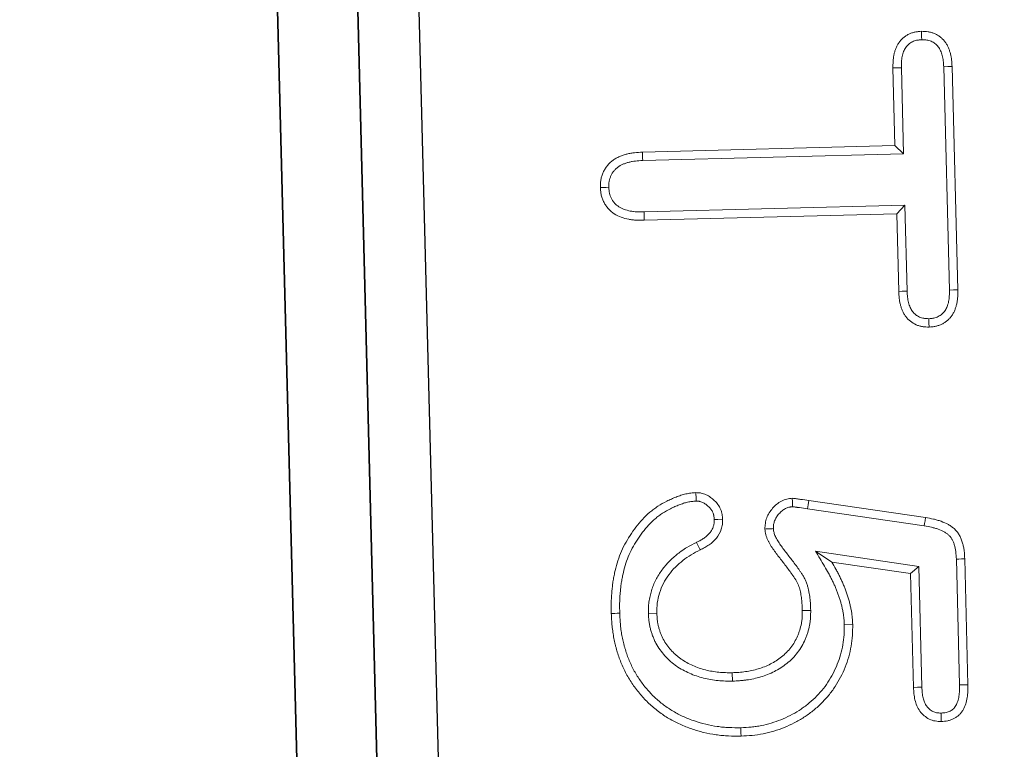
# Model space of a CAD drawing. Header units: metres. Extents: x 232680 to 233262, y 554200 to 554550.
# Tile 246 of 254: x 232760.9896 to 232761.0708, y 554484.7447 to 554484.8049. Entities that reach past the tile are written whole.
import ezdxf

# ---------------------------------------------------------------- set-up
doc = ezdxf.new("R2010")
doc.units = ezdxf.units.M
for name, color, linetype, lineweight in [('ACO constructie 035', 7, 'Continuous', 35), ('ACO tekst', 251, 'Continuous', 9), ('N-WE-VH-VERHARDING_ASFALT_TUSSENLAAG_2-GD', 7, 'Continuous', 25)]:
    doc.layers.add(name, color=color, linetype=linetype, lineweight=lineweight)

# ---------------------------------------------------------------- blocks, each defined once
blk = doc.blocks.new('KT 500-640 (doorsnede)')
at = {"layer": 'ACO constructie 035'}
for p, q in [((1, -0.08), (0, -0.08)), ((1, -0.08), (0, -0.08)), ((1, -0.086606), (0, -0.086606)), ((1, -0.086606), (0, -0.086606))]:
    blk.add_line(p, q, dxfattribs=at)
at = {"layer": 'ACO tekst'}
for p, q in [((0.83334, -0.031125), (0.851779, -0.031125)), ((0.873975, -0.031125), (0.884363, -0.031125)), ((0.83335, -0.031818), (0.851771, -0.031818)), ((0.873984, -0.031818), (0.884354, -0.031818)), ((0.868836, -0.043852), (0.870494, -0.034266)), ((0.869519, -0.043968), (0.871175, -0.034391)), ((0.840443, -0.035307), (0.833348, -0.035307)), ((0.840443, -0.035307), (0.83975, -0.036)), ((0.840443, -0.056828), (0.840443, -0.035307)), ((0.844682, -0.035307), (0.844682, -0.056827)), ((0.844682, -0.035307), (0.845375, -0.036)), ((0.85177, -0.035307), (0.844682, -0.035307)), ((0.874499, -0.034932), (0.873027, -0.043399)), ((0.875082, -0.035625), (0.873957, -0.042094)), ((0.874499, -0.034932), (0.875082, -0.035625)), ((0.884467, -0.034932), (0.874499, -0.034932)), ((0.88448, -0.035625), (0.875082, -0.035625)), ((0.83975, -0.036), (0.83334, -0.036)), ((0.83975, -0.056836), (0.83975, -0.036)), ((0.845375, -0.036), (0.845375, -0.056836)), ((0.851779, -0.036), (0.845375, -0.036)), ((0.879134, -0.041193), (0.879137, -0.0405)), ((0.873027, -0.043399), (0.873957, -0.042094)), ((0.877904, -0.043932), (0.877895, -0.044625)), ((0.883568, -0.050527), (0.882875, -0.050525)), ((0.872046, -0.053209), (0.872674, -0.052916)), ((0.87781, -0.057318), (0.877812, -0.056625))]:
    blk.add_line(p, q, dxfattribs=at)
at = {"layer": 'ACO tekst', "flags": 128}
for points in [[(0.83335, -0.031818), (0.833345, -0.031471), (0.83334, -0.031125)], [(0.851771, -0.031818), (0.851775, -0.031471), (0.851779, -0.031125)], [(0.873984, -0.031818), (0.873981, -0.03161), (0.873978, -0.031402), (0.873975, -0.031125)], [(0.884354, -0.031818), (0.884358, -0.031517), (0.884363, -0.031125)], [(0.854092, -0.033573), (0.854438, -0.033574), (0.854785, -0.033574)], [(0.871175, -0.034391), (0.870971, -0.034354), (0.870766, -0.034316), (0.870494, -0.034266)], [(0.833348, -0.035307), (0.833346, -0.035515), (0.833343, -0.035723), (0.83334, -0.036)], [(0.85177, -0.035307), (0.851773, -0.035515), (0.851776, -0.035723), (0.851779, -0.036)], [(0.884467, -0.034932), (0.884474, -0.035279), (0.88448, -0.035625)], [(0.869519, -0.043968), (0.869177, -0.04391), (0.868836, -0.043852)], [(0.887432, -0.049937), (0.88764, -0.049938), (0.887848, -0.049939), (0.888125, -0.049939)], [(0.870203, -0.051693), (0.870202, -0.051405), (0.870201, -0.051)], [(0.840443, -0.056828), (0.840235, -0.05683), (0.840027, -0.056833), (0.83975, -0.056836)], [(0.844682, -0.056827), (0.84489, -0.05683), (0.845098, -0.056833), (0.845375, -0.056836)], [(0.842579, -0.059682), (0.842579, -0.05989), (0.842579, -0.060098), (0.84258, -0.060375)], [(0.877732, -0.059682), (0.877734, -0.05989), (0.877735, -0.060098), (0.877736, -0.060375)]]:
    blk.add_lwpolyline(points, dxfattribs=at)
at = {"layer": 'ACO tekst'}
for points, knots in [([(0.830375, -0.033574), (0.830383, -0.033392), (0.83039, -0.03321), (0.830439, -0.032943), (0.830461, -0.032855), (0.830516, -0.032681), (0.830549, -0.032596), (0.830624, -0.03243), (0.830667, -0.032349), (0.830761, -0.032194), (0.830814, -0.03212), (0.830929, -0.03198), (0.830992, -0.031913), (0.831125, -0.031789), (0.831195, -0.031731), (0.831342, -0.031623), (0.831418, -0.031573), (0.831576, -0.031483), (0.831657, -0.031443), (0.831824, -0.031371), (0.831909, -0.03134), (0.832083, -0.031284), (0.83217, -0.031259), (0.832347, -0.031217), (0.832436, -0.031199), (0.832615, -0.031171), (0.832706, -0.03116), (0.832976, -0.031136), (0.833158, -0.03113), (0.83334, -0.031125)], [0, 0, 0, 0, 0.125, 0.125, 0.1875, 0.1875, 0.25, 0.25, 0.3125, 0.3125, 0.375, 0.375, 0.4375, 0.4375, 0.5, 0.5, 0.5625, 0.5625, 0.625, 0.625, 0.6875, 0.6875, 0.75, 0.75, 0.8125, 0.8125, 0.875, 0.875, 1, 1, 1, 1]), ([(0.851779, -0.031125), (0.851963, -0.03113), (0.852146, -0.031134), (0.852419, -0.031157), (0.85251, -0.031167), (0.852691, -0.031194), (0.852781, -0.031211), (0.85296, -0.031252), (0.853048, -0.031276), (0.853224, -0.03133), (0.85331, -0.031361), (0.85348, -0.031431), (0.853562, -0.03147), (0.853722, -0.03156), (0.853798, -0.031611), (0.853945, -0.031721), (0.854015, -0.03178), (0.85415, -0.031905), (0.854213, -0.031972), (0.854331, -0.032112), (0.854385, -0.032186), (0.854482, -0.032342), (0.854525, -0.032423), (0.854602, -0.032589), (0.854636, -0.032675), (0.854693, -0.032849), (0.854716, -0.032938), (0.854742, -0.033073), (0.854749, -0.033118), (0.854761, -0.033208), (0.854765, -0.033254), (0.854777, -0.033391), (0.854781, -0.033483), (0.854785, -0.033574)], [0, 0, 0, 0, 0.125, 0.125, 0.1875, 0.1875, 0.25, 0.25, 0.3125, 0.3125, 0.375, 0.375, 0.4375, 0.4375, 0.5, 0.5, 0.5625, 0.5625, 0.625, 0.625, 0.6875, 0.6875, 0.75, 0.75, 0.8125, 0.8125, 0.875, 0.875, 0.90625, 0.90625, 0.9375, 0.9375, 1, 1, 1, 1]), ([(0.870494, -0.034266), (0.870536, -0.03405), (0.870579, -0.033835), (0.870658, -0.033516), (0.870688, -0.03341), (0.870753, -0.0332), (0.87079, -0.033097), (0.87091, -0.03279), (0.871004, -0.032591), (0.871174, -0.032308), (0.871235, -0.032217), (0.871368, -0.032042), (0.87144, -0.031959), (0.871597, -0.031804), (0.871681, -0.031733), (0.871815, -0.031637), (0.871861, -0.031606), (0.871954, -0.031549), (0.872002, -0.031522), (0.872149, -0.031447), (0.87225, -0.031404), (0.872457, -0.031329), (0.872563, -0.031297), (0.872775, -0.031242), (0.872883, -0.031219), (0.873099, -0.031182), (0.873208, -0.031168), (0.873535, -0.031137), (0.873755, -0.031131), (0.873975, -0.031125)], [0, 0, 0, 0, 0.125, 0.125, 0.1875, 0.1875, 0.25, 0.25, 0.375, 0.375, 0.4375, 0.4375, 0.5, 0.5, 0.5625, 0.5625, 0.59375, 0.59375, 0.625, 0.625, 0.6875, 0.6875, 0.75, 0.75, 0.8125, 0.8125, 0.875, 0.875, 1, 1, 1, 1]), ([(0.884363, -0.031125), (0.884541, -0.03113), (0.88472, -0.031134), (0.884986, -0.031153), (0.885075, -0.031161), (0.885252, -0.031183), (0.88534, -0.031196), (0.885603, -0.031246), (0.885776, -0.031291), (0.886111, -0.031411), (0.886275, -0.031486), (0.886503, -0.031625), (0.886576, -0.031676), (0.886715, -0.031789), (0.88678, -0.03185), (0.8869, -0.031982), (0.886955, -0.032053), (0.887052, -0.032203), (0.887095, -0.032282), (0.88717, -0.032444), (0.887202, -0.032528), (0.887256, -0.032698), (0.887278, -0.032785), (0.887324, -0.033047), (0.887332, -0.033226), (0.88734, -0.033404)], [0, 0, 0, 0, 0.125, 0.125, 0.1875, 0.1875, 0.25, 0.25, 0.375, 0.375, 0.5, 0.5, 0.5625, 0.5625, 0.625, 0.625, 0.6875, 0.6875, 0.75, 0.75, 0.8125, 0.8125, 0.875, 0.875, 1, 1, 1, 1]), ([(0.831069, -0.033571), (0.831076, -0.033403), (0.831084, -0.033265), (0.831115, -0.033098), (0.83113, -0.033038), (0.831168, -0.032918), (0.831191, -0.032857), (0.831245, -0.03274), (0.831274, -0.032684), (0.831336, -0.032582), (0.831369, -0.032536), (0.831444, -0.032445), (0.831486, -0.0324), (0.831578, -0.032314), (0.831628, -0.032273), (0.831731, -0.032197), (0.831785, -0.032162), (0.831895, -0.032098), (0.831953, -0.03207), (0.832076, -0.032017), (0.832141, -0.031993), (0.832277, -0.031949), (0.832348, -0.031929), (0.83249, -0.031895), (0.832562, -0.031881), (0.832708, -0.031857), (0.83278, -0.031849), (0.833008, -0.031829), (0.833172, -0.031823), (0.83335, -0.031818)], [0.0074473, 0.0074473, 0.0074473, 0.0074473, 0.125, 0.125, 0.1875, 0.1875, 0.25, 0.25, 0.3125, 0.3125, 0.375, 0.375, 0.4375, 0.4375, 0.5, 0.5, 0.5625, 0.5625, 0.625, 0.625, 0.6875, 0.6875, 0.75, 0.75, 0.8125, 0.8125, 0.875, 0.875, 0.9976437, 0.9976437, 0.9976437, 0.9976437]), ([(0.851771, -0.031818), (0.85195, -0.031822), (0.852118, -0.031827), (0.852349, -0.031846), (0.852423, -0.031854), (0.85257, -0.031877), (0.852643, -0.031891), (0.852788, -0.031924), (0.852861, -0.031943), (0.853002, -0.031987), (0.853068, -0.03201), (0.853192, -0.032061), (0.853248, -0.032089), (0.853353, -0.032148), (0.853405, -0.032182), (0.853509, -0.032259), (0.85356, -0.032303), (0.853657, -0.032394), (0.853701, -0.03244), (0.85378, -0.032534), (0.853814, -0.03258), (0.853877, -0.032682), (0.853907, -0.032737), (0.853962, -0.032855), (0.853986, -0.032918), (0.854026, -0.03304), (0.854042, -0.0331), (0.854059, -0.033188), (0.854064, -0.033218), (0.854072, -0.033284), (0.854076, -0.033319), (0.854084, -0.033422), (0.854088, -0.033494), (0.854092, -0.033573)], [0.0019917, 0.0019917, 0.0019917, 0.0019917, 0.125, 0.125, 0.1875, 0.1875, 0.25, 0.25, 0.3125, 0.3125, 0.375, 0.375, 0.4375, 0.4375, 0.5, 0.5, 0.5625, 0.5625, 0.625, 0.625, 0.6875, 0.6875, 0.75, 0.75, 0.8125, 0.8125, 0.875, 0.875, 0.90625, 0.90625, 0.9375, 0.9375, 0.9924284, 0.9924284, 0.9924284, 0.9924284]), ([(0.871175, -0.034391), (0.871217, -0.034179), (0.871257, -0.033977), (0.871328, -0.033695), (0.871353, -0.033603), (0.87141, -0.033422), (0.871441, -0.033333), (0.871543, -0.033073), (0.871621, -0.032908), (0.871756, -0.032685), (0.871803, -0.032614), (0.871902, -0.032485), (0.871953, -0.032426), (0.872058, -0.032322), (0.872115, -0.032274), (0.872206, -0.032209), (0.872237, -0.032188), (0.8723, -0.032149), (0.872333, -0.032131), (0.872435, -0.032079), (0.87251, -0.032047), (0.87267, -0.031989), (0.872756, -0.031962), (0.87293, -0.031917), (0.873018, -0.031898), (0.873198, -0.031868), (0.873287, -0.031856), (0.873567, -0.03183), (0.873768, -0.031824), (0.873984, -0.031818)], [0.0014824, 0.0014824, 0.0014824, 0.0014824, 0.125, 0.125, 0.1875, 0.1875, 0.25, 0.25, 0.375, 0.375, 0.4375, 0.4375, 0.5, 0.5, 0.5625, 0.5625, 0.59375, 0.59375, 0.625, 0.625, 0.6875, 0.6875, 0.75, 0.75, 0.8125, 0.8125, 0.875, 0.875, 0.9981785, 0.9981785, 0.9981785, 0.9981785]), ([(0.884354, -0.031818), (0.884529, -0.031822), (0.884694, -0.031827), (0.884928, -0.031843), (0.885004, -0.03185), (0.885153, -0.031868), (0.885226, -0.03188), (0.885442, -0.031921), (0.885581, -0.031957), (0.88584, -0.03205), (0.885962, -0.032106), (0.886118, -0.032202), (0.886165, -0.032235), (0.886253, -0.032306), (0.886293, -0.032344), (0.886363, -0.032421), (0.886393, -0.03246), (0.886451, -0.032549), (0.886478, -0.032599), (0.886528, -0.032708), (0.88655, -0.032765), (0.886587, -0.032879), (0.886601, -0.032937), (0.88663, -0.033101), (0.886639, -0.033236), (0.886646, -0.0334)], [0.0020608, 0.0020608, 0.0020608, 0.0020608, 0.125, 0.125, 0.1875, 0.1875, 0.25, 0.25, 0.375, 0.375, 0.5, 0.5, 0.5625, 0.5625, 0.625, 0.625, 0.6875, 0.6875, 0.75, 0.75, 0.8125, 0.8125, 0.875, 0.875, 0.9919222, 0.9919222, 0.9919222, 0.9919222]), ([(0.831069, -0.033571), (0.830953, -0.033571), (0.830837, -0.033572), (0.830722, -0.033572), (0.830606, -0.033573), (0.830491, -0.033574), (0.830375, -0.033574)], [0, 0, 0, 0, 0.000693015, 0.000693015, 0.000693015, 0.00138603, 0.00138603, 0.00138603, 0.00138603]), ([(0.83334, -0.036), (0.833159, -0.035996), (0.832977, -0.035991), (0.832707, -0.035968), (0.832618, -0.035958), (0.832439, -0.03593), (0.83235, -0.035912), (0.832174, -0.035871), (0.832086, -0.035847), (0.831913, -0.035793), (0.831827, -0.035763), (0.83166, -0.035694), (0.831578, -0.035655), (0.83142, -0.035568), (0.831343, -0.035519), (0.831124, -0.035357), (0.830992, -0.035231), (0.83082, -0.03502), (0.830767, -0.034947), (0.830671, -0.034793), (0.830627, -0.034714), (0.830551, -0.034549), (0.830518, -0.034465), (0.830464, -0.034292), (0.830442, -0.034203), (0.830418, -0.03407), (0.830411, -0.034025), (0.8304, -0.033935), (0.830396, -0.03389), (0.830384, -0.033755), (0.83038, -0.033665), (0.830375, -0.033574)], [0, 0, 0, 0, 0.125, 0.125, 0.1875, 0.1875, 0.25, 0.25, 0.3125, 0.3125, 0.375, 0.375, 0.4375, 0.4375, 0.5, 0.5, 0.625, 0.625, 0.6875, 0.6875, 0.75, 0.75, 0.8125, 0.8125, 0.875, 0.875, 0.90625, 0.90625, 0.9375, 0.9375, 1, 1, 1, 1]), ([(0.833348, -0.035307), (0.833171, -0.035303), (0.833006, -0.035298), (0.83278, -0.035279), (0.832708, -0.035271), (0.832564, -0.035248), (0.832492, -0.035234), (0.832348, -0.0352), (0.832276, -0.03518), (0.832135, -0.035136), (0.832068, -0.035113), (0.831945, -0.035062), (0.831888, -0.035035), (0.831782, -0.034976), (0.83173, -0.034943), (0.831582, -0.034834), (0.831493, -0.034749), (0.831375, -0.034604), (0.831338, -0.034553), (0.831272, -0.034448), (0.831242, -0.034394), (0.831192, -0.034285), (0.83117, -0.034229), (0.831134, -0.034113), (0.831119, -0.034052), (0.831102, -0.03396), (0.831098, -0.033929), (0.831089, -0.033861), (0.831086, -0.033825), (0.831077, -0.033721), (0.831073, -0.033649), (0.831069, -0.033571)], [0.001975, 0.001975, 0.001975, 0.001975, 0.125, 0.125, 0.1875, 0.1875, 0.25, 0.25, 0.3125, 0.3125, 0.375, 0.375, 0.4375, 0.4375, 0.5, 0.5, 0.625, 0.625, 0.6875, 0.6875, 0.75, 0.75, 0.8125, 0.8125, 0.875, 0.875, 0.90625, 0.90625, 0.9375, 0.9375, 0.9924172, 0.9924172, 0.9924172, 0.9924172]), ([(0.854092, -0.033573), (0.854088, -0.033652), (0.854084, -0.033724), (0.854075, -0.033827), (0.854071, -0.033862), (0.854063, -0.033928), (0.854058, -0.033959), (0.854041, -0.034048), (0.854026, -0.034108), (0.853987, -0.034224), (0.853965, -0.03428), (0.853885, -0.034446), (0.853815, -0.034554), (0.853653, -0.034748), (0.853561, -0.034833), (0.85341, -0.034942), (0.853357, -0.034976), (0.853249, -0.035035), (0.853191, -0.035062), (0.853065, -0.035113), (0.852998, -0.035136), (0.852855, -0.03518), (0.852782, -0.0352), (0.852636, -0.035233), (0.852563, -0.035247), (0.852417, -0.03527), (0.852344, -0.035278), (0.852115, -0.035298), (0.851949, -0.035302), (0.85177, -0.035307)], [0.0076139, 0.0076139, 0.0076139, 0.0076139, 0.0625, 0.0625, 0.09375, 0.09375, 0.125, 0.125, 0.1875, 0.1875, 0.25, 0.25, 0.375, 0.375, 0.5, 0.5, 0.5625, 0.5625, 0.625, 0.625, 0.6875, 0.6875, 0.75, 0.75, 0.8125, 0.8125, 0.875, 0.875, 0.9979258, 0.9979258, 0.9979258, 0.9979258]), ([(0.854785, -0.033574), (0.854781, -0.033665), (0.854776, -0.033757), (0.854765, -0.033893), (0.85476, -0.033938), (0.854749, -0.034028), (0.854742, -0.034073), (0.854716, -0.034207), (0.854693, -0.034296), (0.854636, -0.034469), (0.854602, -0.034554), (0.854483, -0.034801), (0.854382, -0.034955), (0.854148, -0.035235), (0.854014, -0.035361), (0.853792, -0.035521), (0.853715, -0.03557), (0.853555, -0.035657), (0.853472, -0.035696), (0.853303, -0.035764), (0.853217, -0.035794), (0.853042, -0.035847), (0.852954, -0.035871), (0.852776, -0.035912), (0.852686, -0.035929), (0.852506, -0.035957), (0.852416, -0.035967), (0.852144, -0.03599), (0.851962, -0.035995), (0.851779, -0.036)], [0, 0, 0, 0, 0.0625, 0.0625, 0.09375, 0.09375, 0.125, 0.125, 0.1875, 0.1875, 0.25, 0.25, 0.375, 0.375, 0.5, 0.5, 0.5625, 0.5625, 0.625, 0.625, 0.6875, 0.6875, 0.75, 0.75, 0.8125, 0.8125, 0.875, 0.875, 1, 1, 1, 1]), ([(0.886646, -0.0334), (0.886642, -0.033471), (0.886638, -0.033537), (0.886629, -0.033629), (0.886626, -0.033661), (0.886618, -0.03372), (0.886613, -0.033747), (0.886597, -0.033826), (0.886583, -0.033878), (0.886548, -0.033977), (0.886528, -0.034023), (0.886478, -0.034116), (0.886449, -0.034164), (0.886382, -0.03426), (0.886343, -0.034308), (0.886267, -0.034394), (0.886227, -0.034434), (0.886167, -0.034486), (0.886146, -0.034503), (0.886103, -0.034536), (0.88608, -0.034552), (0.885959, -0.034632), (0.885844, -0.034692), (0.885608, -0.034787), (0.885487, -0.034823), (0.885224, -0.034878), (0.885084, -0.034896), (0.884789, -0.03492), (0.884633, -0.034926), (0.884467, -0.034932)], [0.0085641, 0.0085641, 0.0085641, 0.0085641, 0.0625, 0.0625, 0.09375, 0.09375, 0.125, 0.125, 0.1875, 0.1875, 0.25, 0.25, 0.3125, 0.3125, 0.375, 0.375, 0.4375, 0.4375, 0.46875, 0.46875, 0.5, 0.5, 0.625, 0.625, 0.75, 0.75, 0.875, 0.875, 0.9968241, 0.9968241, 0.9968241, 0.9968241]), ([(0.88734, -0.033404), (0.88733, -0.033574), (0.887321, -0.033743), (0.887254, -0.034072), (0.887199, -0.034233), (0.88704, -0.034539), (0.886941, -0.034678), (0.886714, -0.034934), (0.886584, -0.035049), (0.886301, -0.035237), (0.886146, -0.035316), (0.885831, -0.035444), (0.885668, -0.035493), (0.885335, -0.035562), (0.885164, -0.035584), (0.884823, -0.035612), (0.884652, -0.035619), (0.88448, -0.035625)], [0, 0, 0, 0, 0.125, 0.125, 0.25, 0.25, 0.375, 0.375, 0.5, 0.5, 0.625, 0.625, 0.75, 0.75, 0.875, 0.875, 1, 1, 1, 1]), ([(0.886646, -0.0334), (0.886747, -0.033401), (0.886847, -0.033401), (0.886948, -0.033402), (0.887078, -0.033403), (0.887209, -0.033403), (0.88734, -0.033404)], [0, 0, 0, 0, 0.000602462, 0.000602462, 0.000602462, 0.00138608, 0.00138608, 0.00138608, 0.00138608]), ([(0.873957, -0.042094), (0.874157, -0.041983), (0.874357, -0.041873), (0.874661, -0.041715), (0.874763, -0.041664), (0.874968, -0.041564), (0.875071, -0.041515), (0.875279, -0.041421), (0.875383, -0.041374), (0.875593, -0.041284), (0.875698, -0.04124), (0.87591, -0.041155), (0.876017, -0.041115), (0.876232, -0.041037), (0.87634, -0.041), (0.876557, -0.04093), (0.876666, -0.040896), (0.876885, -0.04083), (0.876995, -0.040799), (0.877216, -0.040741), (0.877327, -0.040715), (0.87755, -0.040667), (0.877662, -0.040645), (0.877887, -0.040605), (0.877999, -0.040587), (0.878226, -0.040555), (0.878339, -0.040541), (0.878509, -0.040525), (0.878566, -0.040521), (0.87868, -0.040514), (0.878737, -0.040511), (0.878908, -0.040505), (0.879023, -0.040502), (0.879137, -0.0405)], [0, 0, 0, 0, 0.125, 0.125, 0.1875, 0.1875, 0.25, 0.25, 0.3125, 0.3125, 0.375, 0.375, 0.4375, 0.4375, 0.5, 0.5, 0.5625, 0.5625, 0.625, 0.625, 0.6875, 0.6875, 0.75, 0.75, 0.8125, 0.8125, 0.875, 0.875, 0.90625, 0.90625, 0.9375, 0.9375, 1, 1, 1, 1]), ([(0.879137, -0.0405), (0.87944, -0.040509), (0.879743, -0.040518), (0.880343, -0.040571), (0.88064, -0.040615), (0.881228, -0.040731), (0.88152, -0.040804), (0.882096, -0.040982), (0.882383, -0.041089), (0.883221, -0.04145), (0.883747, -0.041742), (0.884487, -0.042256), (0.884726, -0.04244), (0.885183, -0.042837), (0.885404, -0.043052), (0.885817, -0.043498), (0.886011, -0.04373), (0.886377, -0.044211), (0.886548, -0.04446), (0.886863, -0.044979), (0.887008, -0.045249), (0.887273, -0.045798), (0.887393, -0.046078), (0.88771, -0.046929), (0.887869, -0.047514), (0.888028, -0.048417), (0.888067, -0.048721), (0.888112, -0.049329), (0.888118, -0.049634), (0.888125, -0.049939)], [0, 0, 0, 0, 0.0625, 0.0625, 0.125, 0.125, 0.1875, 0.1875, 0.25, 0.25, 0.375, 0.375, 0.4375, 0.4375, 0.5, 0.5, 0.5625, 0.5625, 0.625, 0.625, 0.6875, 0.6875, 0.75, 0.75, 0.875, 0.875, 0.9375, 0.9375, 1, 1, 1, 1]), ([(0.873027, -0.043399), (0.873449, -0.043166), (0.87387, -0.042933), (0.874292, -0.0427), (0.874492, -0.04259), (0.874687, -0.042482), (0.874975, -0.042332), (0.875071, -0.042284), (0.875265, -0.04219), (0.875364, -0.042144), (0.875562, -0.042053), (0.875662, -0.042008), (0.875862, -0.041922), (0.875962, -0.041881), (0.876161, -0.041801), (0.876259, -0.041764), (0.87646, -0.041692), (0.876561, -0.041657), (0.876766, -0.04159), (0.87687, -0.041558), (0.877076, -0.041496), (0.877179, -0.041467), (0.877382, -0.041414), (0.877483, -0.04139), (0.877687, -0.041346), (0.87779, -0.041326), (0.878, -0.041289), (0.878106, -0.041272), (0.878314, -0.041242), (0.878416, -0.04123), (0.878566, -0.041216), (0.878615, -0.041212), (0.878717, -0.041206), (0.878768, -0.041204), (0.878921, -0.041198), (0.879026, -0.041195), (0.879134, -0.041193)], [-0.263714, -0.263714, -0.263714, -0.263714, 0, 0, 0, 0.125, 0.125, 0.1875, 0.1875, 0.25, 0.25, 0.3125, 0.3125, 0.375, 0.375, 0.4375, 0.4375, 0.5, 0.5, 0.5625, 0.5625, 0.625, 0.625, 0.6875, 0.6875, 0.75, 0.75, 0.8125, 0.8125, 0.875, 0.875, 0.90625, 0.90625, 0.9375, 0.9375, 0.99678, 0.99678, 0.99678, 0.99678]), ([(0.879134, -0.041193), (0.87943, -0.041202), (0.879714, -0.041211), (0.880258, -0.041259), (0.880533, -0.0413), (0.881083, -0.041409), (0.881354, -0.041477), (0.881882, -0.041642), (0.882143, -0.04174), (0.882915, -0.042074), (0.883405, -0.042346), (0.884093, -0.042826), (0.884312, -0.042997), (0.884729, -0.043361), (0.884927, -0.043556), (0.885306, -0.043967), (0.885486, -0.044184), (0.88574, -0.04452), (0.885822, -0.044634), (0.885979, -0.044864), (0.886054, -0.04498), (0.886269, -0.045338), (0.886402, -0.045587), (0.886647, -0.046096), (0.886757, -0.046355), (0.88705, -0.047145), (0.887198, -0.047695), (0.887319, -0.048388), (0.88734, -0.048527), (0.887375, -0.048804), (0.887389, -0.048942), (0.887419, -0.049355), (0.887425, -0.04964), (0.887432, -0.049937)], [0.0012123, 0.0012123, 0.0012123, 0.0012123, 0.0625, 0.0625, 0.125, 0.125, 0.1875, 0.1875, 0.25, 0.25, 0.375, 0.375, 0.4375, 0.4375, 0.5, 0.5, 0.5625, 0.5625, 0.59375, 0.59375, 0.625, 0.625, 0.6875, 0.6875, 0.75, 0.75, 0.875, 0.875, 0.90625, 0.90625, 0.9375, 0.9375, 0.9987861, 0.9987861, 0.9987861, 0.9987861]), ([(0.868619, -0.045211), (0.868629, -0.045097), (0.868644, -0.044983), (0.868682, -0.044757), (0.868702, -0.044644), (0.86876, -0.044304), (0.868798, -0.044078), (0.868836, -0.043852)], [0, 0, 0, 0, 0.25, 0.25, 0.5, 0.5, 1, 1, 1, 1]), ([(0.869314, -0.04522), (0.869315, -0.045211), (0.869316, -0.045202), (0.869319, -0.045171), (0.869321, -0.045152), (0.869329, -0.045087), (0.869337, -0.045039), (0.869351, -0.044959), (0.869356, -0.044931), (0.869365, -0.044874), (0.86937, -0.044846), (0.869385, -0.044761), (0.869395, -0.044704), (0.869443, -0.044421), (0.869481, -0.044193), (0.869519, -0.043968)], [0.0392337, 0.0392337, 0.0392337, 0.0392337, 0.0625, 0.0625, 0.125, 0.125, 0.25, 0.25, 0.3125, 0.3125, 0.375, 0.375, 0.5, 0.5, 0.9986681, 0.9986681, 0.9986681, 0.9986681]), ([(0.877904, -0.043932), (0.877899, -0.043932), (0.877894, -0.043932), (0.877889, -0.043932), (0.877731, -0.043934), (0.877567, -0.043935), (0.877315, -0.043943), (0.87723, -0.043946), (0.877057, -0.043957), (0.876969, -0.043964), (0.876708, -0.043989), (0.876536, -0.044012), (0.876281, -0.044054), (0.876195, -0.044069), (0.876017, -0.044106), (0.875926, -0.044127), (0.875739, -0.044178), (0.875644, -0.044208), (0.875456, -0.044277), (0.875365, -0.044315), (0.875185, -0.0444), (0.875096, -0.044447), (0.874932, -0.044542), (0.874856, -0.044589), (0.874714, -0.044681), (0.874649, -0.044723), (0.874515, -0.04481), (0.874447, -0.044855), (0.874243, -0.04499), (0.874104, -0.045086), (0.873702, -0.045372), (0.873449, -0.045563), (0.873071, -0.045842), (0.872946, -0.045935), (0.872699, -0.046112), (0.872577, -0.046197), (0.872336, -0.046356), (0.872216, -0.046429), (0.872035, -0.046531), (0.871974, -0.046563), (0.871851, -0.046625), (0.871789, -0.046655), (0.87167, -0.046707), (0.871614, -0.04673), (0.871507, -0.046767), (0.871457, -0.046781), (0.871325, -0.046811), (0.871215, -0.046824), (0.871081, -0.046836)], [-0.0019819, -0.0019819, -0.0019819, -0.0019819, 0, 0, 0, 0.0625, 0.0625, 0.09375, 0.09375, 0.125, 0.125, 0.1875, 0.1875, 0.21875, 0.21875, 0.25, 0.25, 0.28125, 0.28125, 0.3125, 0.3125, 0.34375, 0.34375, 0.375, 0.375, 0.40625, 0.40625, 0.4375, 0.4375, 0.5, 0.5, 0.625, 0.625, 0.6875, 0.6875, 0.75, 0.75, 0.8125, 0.8125, 0.84375, 0.84375, 0.875, 0.875, 0.90625, 0.90625, 0.9375, 0.9375, 0.993036, 0.993036, 0.993036, 0.993036]), ([(0.877895, -0.044625), (0.877737, -0.044626), (0.877579, -0.044628), (0.877342, -0.044635), (0.877263, -0.044638), (0.877106, -0.044648), (0.877027, -0.044654), (0.876791, -0.044677), (0.876635, -0.044697), (0.876401, -0.044736), (0.876323, -0.04475), (0.876168, -0.044782), (0.876091, -0.0448), (0.875939, -0.044841), (0.875863, -0.044865), (0.875715, -0.04492), (0.875642, -0.04495), (0.875499, -0.045018), (0.875429, -0.045055), (0.875293, -0.045134), (0.875226, -0.045176), (0.875093, -0.045261), (0.875026, -0.045304), (0.874894, -0.04539), (0.874828, -0.045434), (0.874631, -0.045564), (0.874501, -0.045654), (0.874115, -0.045929), (0.873863, -0.046119), (0.873482, -0.0464), (0.873355, -0.046494), (0.873098, -0.046678), (0.872969, -0.046769), (0.872705, -0.046942), (0.872571, -0.047025), (0.872364, -0.04714), (0.872295, -0.047178), (0.872153, -0.047249), (0.872082, -0.047283), (0.871936, -0.047347), (0.871863, -0.047376), (0.871714, -0.047428), (0.871638, -0.047451), (0.871408, -0.047502), (0.87125, -0.047517), (0.871092, -0.047531)], [0, 0, 0, 0, 0.0625, 0.0625, 0.09375, 0.09375, 0.125, 0.125, 0.1875, 0.1875, 0.21875, 0.21875, 0.25, 0.25, 0.28125, 0.28125, 0.3125, 0.3125, 0.34375, 0.34375, 0.375, 0.375, 0.40625, 0.40625, 0.4375, 0.4375, 0.5, 0.5, 0.625, 0.625, 0.6875, 0.6875, 0.75, 0.75, 0.8125, 0.8125, 0.84375, 0.84375, 0.875, 0.875, 0.90625, 0.90625, 0.9375, 0.9375, 1, 1, 1, 1]), ([(0.882875, -0.050525), (0.882871, -0.050344), (0.882867, -0.050163), (0.882855, -0.049892), (0.882849, -0.049802), (0.882835, -0.049622), (0.882827, -0.049532), (0.882795, -0.049262), (0.882767, -0.049083), (0.882699, -0.048727), (0.882658, -0.048551), (0.882563, -0.048201), (0.882509, -0.048028), (0.882383, -0.047689), (0.882313, -0.047522), (0.882077, -0.047032), (0.88189, -0.04672), (0.881454, -0.046142), (0.881204, -0.045876), (0.880783, -0.045533), (0.880634, -0.045428), (0.880326, -0.045239), (0.880165, -0.045154), (0.879919, -0.045041), (0.879836, -0.045005), (0.879668, -0.044937), (0.879583, -0.044906), (0.879326, -0.044818), (0.879151, -0.044769), (0.878885, -0.044713), (0.878796, -0.044697), (0.878617, -0.044671), (0.878527, -0.044661), (0.878257, -0.044638), (0.878076, -0.044631), (0.877895, -0.044625)], [0, 0, 0, 0, 0.0625, 0.0625, 0.09375, 0.09375, 0.125, 0.125, 0.1875, 0.1875, 0.25, 0.25, 0.3125, 0.3125, 0.375, 0.375, 0.5, 0.5, 0.625, 0.625, 0.6875, 0.6875, 0.75, 0.75, 0.78125, 0.78125, 0.8125, 0.8125, 0.875, 0.875, 0.90625, 0.90625, 0.9375, 0.9375, 1, 1, 1, 1]), ([(0.883568, -0.050527), (0.883568, -0.050522), (0.883568, -0.050516), (0.883568, -0.05051), (0.883564, -0.050329), (0.88356, -0.050143), (0.883546, -0.049855), (0.883541, -0.049757), (0.883526, -0.04956), (0.883516, -0.04946), (0.883481, -0.049164), (0.883451, -0.048967), (0.883376, -0.04858), (0.883332, -0.048387), (0.883227, -0.048002), (0.883166, -0.047809), (0.883026, -0.047429), (0.882947, -0.047242), (0.882683, -0.046693), (0.882473, -0.046343), (0.881977, -0.045685), (0.88169, -0.045377), (0.881195, -0.044976), (0.881022, -0.044854), (0.880663, -0.044633), (0.880478, -0.044536), (0.880198, -0.044406), (0.880105, -0.044366), (0.879915, -0.04429), (0.879819, -0.044254), (0.879525, -0.044154), (0.879322, -0.044097), (0.879014, -0.044032), (0.87891, -0.044014), (0.878703, -0.043983), (0.878597, -0.043971), (0.878292, -0.043945), (0.8781, -0.043939), (0.877919, -0.043933), (0.877914, -0.043932), (0.877909, -0.043932), (0.877904, -0.043932)], [-0.001971, -0.001971, -0.001971, -0.001971, 0, 0, 0, 0.0625, 0.0625, 0.09375, 0.09375, 0.125, 0.125, 0.1875, 0.1875, 0.25, 0.25, 0.3125, 0.3125, 0.375, 0.375, 0.5, 0.5, 0.625, 0.625, 0.6875, 0.6875, 0.75, 0.75, 0.78125, 0.78125, 0.8125, 0.8125, 0.875, 0.875, 0.90625, 0.90625, 0.9375, 0.9375, 1, 1, 1, 1.001729, 1.001729, 1.001729, 1.001729]), ([(0.869314, -0.04522), (0.869198, -0.045219), (0.869082, -0.045217), (0.868966, -0.045215), (0.868851, -0.045214), (0.868735, -0.045212), (0.868619, -0.045211)], [0, 0, 0, 0, 0.000693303, 0.000693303, 0.000693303, 0.001386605, 0.001386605, 0.001386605, 0.001386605]), ([(0.871092, -0.047531), (0.870936, -0.047522), (0.87078, -0.047513), (0.870476, -0.04746), (0.870328, -0.047416), (0.870039, -0.047299), (0.869898, -0.047225), (0.869637, -0.047055), (0.869515, -0.046958), (0.869286, -0.046746), (0.869178, -0.04663), (0.868986, -0.046385), (0.868901, -0.046255), (0.86876, -0.045975), (0.868704, -0.045826), (0.868638, -0.045523), (0.868629, -0.045367), (0.868619, -0.045211)], [0, 0, 0, 0, 0.125, 0.125, 0.25, 0.25, 0.375, 0.375, 0.5, 0.5, 0.625, 0.625, 0.75, 0.75, 0.875, 0.875, 1, 1, 1, 1]), ([(0.871081, -0.046836), (0.870948, -0.046828), (0.870836, -0.046819), (0.870696, -0.046795), (0.870645, -0.046783), (0.870543, -0.046753), (0.870491, -0.046735), (0.870337, -0.046672), (0.870238, -0.04662), (0.870051, -0.046498), (0.869959, -0.046425), (0.869826, -0.046301), (0.869783, -0.046258), (0.869702, -0.04617), (0.869663, -0.046125), (0.869556, -0.045988), (0.869495, -0.045895), (0.869401, -0.045708), (0.869367, -0.045614), (0.869343, -0.045506), (0.869339, -0.045484), (0.869332, -0.045433), (0.869329, -0.045406), (0.869321, -0.04533), (0.869317, -0.045278), (0.869314, -0.04522)], [0.0141803, 0.0141803, 0.0141803, 0.0141803, 0.125, 0.125, 0.1875, 0.1875, 0.25, 0.25, 0.375, 0.375, 0.5, 0.5, 0.5625, 0.5625, 0.625, 0.625, 0.75, 0.75, 0.875, 0.875, 0.90625, 0.90625, 0.9375, 0.9375, 0.9860254, 0.9860254, 0.9860254, 0.9860254]), ([(0.871081, -0.046836), (0.871082, -0.046952), (0.871084, -0.047068), (0.871086, -0.047184), (0.871088, -0.0473), (0.87109, -0.047415), (0.871092, -0.047531)], [0, 0, 0, 0, 0.000693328, 0.000693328, 0.000693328, 0.001386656, 0.001386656, 0.001386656, 0.001386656]), ([(0.887432, -0.049937), (0.887422, -0.050276), (0.887412, -0.050605), (0.887379, -0.051087), (0.887365, -0.051246), (0.887327, -0.051563), (0.887304, -0.051722), (0.887222, -0.052198), (0.887152, -0.052516), (0.886986, -0.053143), (0.886889, -0.05345), (0.886665, -0.054051), (0.886537, -0.054347), (0.886324, -0.054782), (0.886249, -0.054926), (0.886095, -0.055207), (0.886015, -0.055344), (0.885763, -0.055747), (0.885577, -0.056009), (0.88528, -0.056383), (0.885178, -0.056505), (0.884966, -0.056743), (0.884856, -0.05686), (0.884631, -0.057087), (0.884517, -0.057196), (0.884282, -0.057406), (0.88416, -0.057509), (0.883907, -0.057712), (0.883777, -0.057811), (0.883519, -0.058), (0.88339, -0.058089), (0.883122, -0.058261), (0.882983, -0.058345), (0.882703, -0.058507), (0.882563, -0.058583), (0.882281, -0.058727), (0.882138, -0.058794), (0.881845, -0.058921), (0.881695, -0.058982), (0.881395, -0.059095), (0.881246, -0.059147), (0.880943, -0.059241), (0.880788, -0.059285), (0.880549, -0.059347), (0.880468, -0.059368), (0.880309, -0.059407), (0.88023, -0.059426), (0.879995, -0.059478), (0.879842, -0.059507), (0.879528, -0.059558), (0.879368, -0.059579), (0.879041, -0.059616), (0.878878, -0.059632), (0.878554, -0.059657), (0.878394, -0.059665), (0.878067, -0.059676), (0.877902, -0.059679), (0.877732, -0.059682)], [0.0010672, 0.0010672, 0.0010672, 0.0010672, 0.0625, 0.0625, 0.09375, 0.09375, 0.125, 0.125, 0.1875, 0.1875, 0.25, 0.25, 0.3125, 0.3125, 0.34375, 0.34375, 0.375, 0.375, 0.4375, 0.4375, 0.46875, 0.46875, 0.5, 0.5, 0.53125, 0.53125, 0.5625, 0.5625, 0.59375, 0.59375, 0.625, 0.625, 0.65625, 0.65625, 0.6875, 0.6875, 0.71875, 0.71875, 0.75, 0.75, 0.78125, 0.78125, 0.8125, 0.8125, 0.828125, 0.828125, 0.84375, 0.84375, 0.875, 0.875, 0.90625, 0.90625, 0.9375, 0.9375, 0.96875, 0.96875, 0.9994786, 0.9994786, 0.9994786, 0.9994786]), ([(0.888125, -0.049939), (0.888115, -0.050284), (0.888105, -0.050629), (0.88807, -0.051144), (0.888054, -0.051315), (0.888013, -0.051657), (0.887989, -0.051828), (0.887901, -0.052337), (0.887827, -0.052674), (0.88765, -0.053341), (0.887546, -0.05367), (0.887306, -0.054315), (0.887169, -0.054632), (0.886941, -0.055096), (0.886862, -0.055249), (0.886696, -0.055551), (0.886609, -0.0557), (0.886335, -0.056138), (0.886136, -0.056419), (0.885815, -0.056824), (0.885704, -0.056956), (0.885475, -0.057213), (0.885357, -0.057339), (0.885114, -0.057584), (0.88499, -0.057703), (0.884733, -0.057932), (0.884601, -0.058043), (0.884332, -0.058258), (0.884196, -0.058364), (0.883918, -0.058567), (0.883776, -0.058664), (0.883486, -0.058851), (0.883339, -0.05894), (0.88304, -0.059112), (0.882889, -0.059195), (0.882582, -0.059351), (0.882426, -0.059424), (0.88211, -0.059561), (0.88195, -0.059626), (0.881628, -0.059748), (0.881465, -0.059804), (0.881137, -0.059907), (0.880971, -0.059953), (0.880721, -0.060019), (0.880637, -0.06004), (0.88047, -0.060081), (0.880386, -0.060101), (0.880134, -0.060157), (0.879965, -0.060189), (0.879625, -0.060244), (0.879454, -0.060266), (0.879112, -0.060305), (0.87894, -0.060322), (0.878597, -0.060348), (0.878425, -0.060357), (0.878081, -0.060369), (0.877909, -0.060372), (0.877736, -0.060375)], [0, 0, 0, 0, 0.0625, 0.0625, 0.09375, 0.09375, 0.125, 0.125, 0.1875, 0.1875, 0.25, 0.25, 0.3125, 0.3125, 0.34375, 0.34375, 0.375, 0.375, 0.4375, 0.4375, 0.46875, 0.46875, 0.5, 0.5, 0.53125, 0.53125, 0.5625, 0.5625, 0.59375, 0.59375, 0.625, 0.625, 0.65625, 0.65625, 0.6875, 0.6875, 0.71875, 0.71875, 0.75, 0.75, 0.78125, 0.78125, 0.8125, 0.8125, 0.828125, 0.828125, 0.84375, 0.84375, 0.875, 0.875, 0.90625, 0.90625, 0.9375, 0.9375, 0.96875, 0.96875, 1, 1, 1, 1]), ([(0.867945, -0.053145), (0.86795, -0.053073), (0.867955, -0.053001), (0.867966, -0.052894), (0.86797, -0.052859), (0.867981, -0.052788), (0.867988, -0.052753), (0.868027, -0.052579), (0.868078, -0.052443), (0.868204, -0.052185), (0.86828, -0.052063), (0.868409, -0.051891), (0.868454, -0.051835), (0.868549, -0.051728), (0.868598, -0.051676), (0.8687, -0.051575), (0.868753, -0.051527), (0.868863, -0.051435), (0.868921, -0.051392), (0.869099, -0.051271), (0.869226, -0.051203), (0.869426, -0.051123), (0.869494, -0.0511), (0.869598, -0.051071), (0.869632, -0.051062), (0.869703, -0.051047), (0.869738, -0.051041), (0.869914, -0.051013), (0.870058, -0.051007), (0.870201, -0.051)], [0, 0, 0, 0, 0.0625, 0.0625, 0.09375, 0.09375, 0.125, 0.125, 0.25, 0.25, 0.375, 0.375, 0.4375, 0.4375, 0.5, 0.5, 0.5625, 0.5625, 0.625, 0.625, 0.75, 0.75, 0.8125, 0.8125, 0.84375, 0.84375, 0.875, 0.875, 1, 1, 1, 1]), ([(0.870201, -0.051), (0.87034, -0.051006), (0.87048, -0.051011), (0.870754, -0.051051), (0.870889, -0.051084), (0.871286, -0.051227), (0.871522, -0.051371), (0.871842, -0.051641), (0.871942, -0.05174), (0.872124, -0.051949), (0.872207, -0.05206), (0.872361, -0.052291), (0.872431, -0.052412), (0.872558, -0.052661), (0.872616, -0.052789), (0.872674, -0.052916)], [0, 0, 0, 0, 0.125, 0.125, 0.25, 0.25, 0.5, 0.5, 0.625, 0.625, 0.75, 0.75, 0.875, 0.875, 1, 1, 1, 1]), ([(0.87781, -0.057318), (0.877818, -0.057318), (0.877825, -0.057318), (0.877833, -0.057318), (0.878018, -0.057312), (0.878217, -0.057307), (0.878533, -0.057279), (0.878643, -0.057266), (0.878859, -0.057232), (0.878965, -0.057211), (0.879173, -0.057164), (0.879275, -0.057137), (0.879476, -0.05708), (0.879576, -0.057049), (0.879775, -0.05698), (0.879875, -0.056942), (0.880074, -0.05686), (0.880174, -0.056815), (0.880661, -0.056572), (0.881017, -0.056324), (0.881413, -0.055984), (0.881489, -0.055915), (0.88164, -0.055772), (0.881715, -0.055698), (0.881861, -0.055544), (0.881932, -0.055464), (0.88207, -0.055298), (0.882137, -0.055213), (0.882325, -0.054955), (0.882438, -0.05478), (0.882645, -0.054426), (0.882741, -0.054244), (0.882917, -0.053874), (0.882997, -0.053685), (0.883141, -0.0533), (0.883205, -0.053104), (0.883313, -0.05271), (0.883359, -0.052513), (0.883437, -0.052119), (0.883469, -0.05192), (0.88352, -0.051518), (0.883536, -0.051314), (0.883557, -0.050921), (0.883562, -0.05073), (0.883568, -0.050544), (0.883568, -0.050539), (0.883568, -0.050533), (0.883568, -0.050527)], [-0.002552, -0.002552, -0.002552, -0.002552, 0, 0, 0, 0.0625, 0.0625, 0.09375, 0.09375, 0.125, 0.125, 0.15625, 0.15625, 0.1875, 0.1875, 0.21875, 0.21875, 0.25, 0.25, 0.375, 0.375, 0.40625, 0.40625, 0.4375, 0.4375, 0.46875, 0.46875, 0.5, 0.5, 0.5625, 0.5625, 0.625, 0.625, 0.6875, 0.6875, 0.75, 0.75, 0.8125, 0.8125, 0.875, 0.875, 0.9375, 0.9375, 1, 1, 1, 1.001928, 1.001928, 1.001928, 1.001928]), ([(0.877812, -0.056625), (0.877998, -0.05662), (0.878183, -0.056614), (0.87846, -0.05659), (0.878551, -0.056579), (0.878734, -0.05655), (0.878825, -0.056533), (0.879006, -0.056492), (0.879096, -0.056468), (0.879274, -0.056417), (0.879362, -0.056389), (0.879538, -0.056329), (0.879624, -0.056296), (0.879795, -0.056226), (0.87988, -0.056187), (0.880294, -0.055981), (0.880601, -0.055768), (0.880952, -0.055466), (0.881021, -0.055404), (0.881155, -0.055277), (0.881221, -0.055211), (0.881348, -0.055077), (0.88141, -0.055008), (0.881529, -0.054866), (0.881586, -0.054793), (0.88175, -0.054569), (0.88185, -0.054412), (0.882037, -0.054093), (0.882124, -0.053929), (0.882283, -0.053595), (0.882355, -0.053424), (0.882485, -0.053077), (0.882542, -0.052901), (0.882641, -0.052544), (0.882682, -0.052363), (0.882754, -0.052), (0.882784, -0.051817), (0.88283, -0.05145), (0.882845, -0.051265), (0.882865, -0.050896), (0.88287, -0.050711), (0.882875, -0.050525)], [0, 0, 0, 0, 0.0625, 0.0625, 0.09375, 0.09375, 0.125, 0.125, 0.15625, 0.15625, 0.1875, 0.1875, 0.21875, 0.21875, 0.25, 0.25, 0.375, 0.375, 0.40625, 0.40625, 0.4375, 0.4375, 0.46875, 0.46875, 0.5, 0.5, 0.5625, 0.5625, 0.625, 0.625, 0.6875, 0.6875, 0.75, 0.75, 0.8125, 0.8125, 0.875, 0.875, 0.9375, 0.9375, 1, 1, 1, 1]), ([(0.86864, -0.053147), (0.868643, -0.053093), (0.868647, -0.053045), (0.868654, -0.052976), (0.868657, -0.052952), (0.868664, -0.052908), (0.868667, -0.05289), (0.868689, -0.052792), (0.868721, -0.052705), (0.868805, -0.052533), (0.868858, -0.052447), (0.868952, -0.052321), (0.868986, -0.05228), (0.869058, -0.052198), (0.869097, -0.052157), (0.869174, -0.052081), (0.869212, -0.052046), (0.86929, -0.051981), (0.869329, -0.051952), (0.869447, -0.051872), (0.869531, -0.051827), (0.86966, -0.051775), (0.869704, -0.05176), (0.86977, -0.051742), (0.869792, -0.051737), (0.869836, -0.051727), (0.869857, -0.051723), (0.869965, -0.051706), (0.870073, -0.0517), (0.870203, -0.051693)], [0.0128475, 0.0128475, 0.0128475, 0.0128475, 0.0625, 0.0625, 0.09375, 0.09375, 0.125, 0.125, 0.25, 0.25, 0.375, 0.375, 0.4375, 0.4375, 0.5, 0.5, 0.5625, 0.5625, 0.625, 0.625, 0.75, 0.75, 0.8125, 0.8125, 0.84375, 0.84375, 0.875, 0.875, 0.9912582, 0.9912582, 0.9912582, 0.9912582]), ([(0.870203, -0.051693), (0.87033, -0.051699), (0.870433, -0.051704), (0.870565, -0.051723), (0.87061, -0.051732), (0.8707, -0.051754), (0.870743, -0.051768), (0.870872, -0.051814), (0.87096, -0.051856), (0.87113, -0.051957), (0.871213, -0.052016), (0.871369, -0.052148), (0.871442, -0.05222), (0.87158, -0.05238), (0.871647, -0.052468), (0.871739, -0.052608), (0.871769, -0.052656), (0.871826, -0.052753), (0.871852, -0.052802), (0.871932, -0.052958), (0.871985, -0.053075), (0.872043, -0.053202), (0.872044, -0.053204), (0.872045, -0.053206), (0.872046, -0.053209)], [0.0089922, 0.0089922, 0.0089922, 0.0089922, 0.125, 0.125, 0.1875, 0.1875, 0.25, 0.25, 0.375, 0.375, 0.5, 0.5, 0.625, 0.625, 0.75, 0.75, 0.8125, 0.8125, 0.875, 0.875, 1, 1, 1, 1.0022203, 1.0022203, 1.0022203, 1.0022203]), ([(0.86864, -0.053147), (0.868543, -0.053146), (0.868447, -0.053146), (0.86835, -0.053146), (0.868215, -0.053145), (0.86808, -0.053145), (0.867945, -0.053145)], [0, 0, 0, 0, 0.000577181, 0.000577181, 0.000577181, 0.001386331, 0.001386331, 0.001386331, 0.001386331]), ([(0.877736, -0.060375), (0.877456, -0.060373), (0.877176, -0.060371), (0.876616, -0.060346), (0.876337, -0.060322), (0.875919, -0.06028), (0.87578, -0.060264), (0.875502, -0.06023), (0.875363, -0.06021), (0.875087, -0.060164), (0.874949, -0.060138), (0.874675, -0.060081), (0.874538, -0.06005), (0.874129, -0.059953), (0.873859, -0.059879), (0.873326, -0.059705), (0.873064, -0.059605), (0.872551, -0.059379), (0.872301, -0.059252), (0.871813, -0.058975), (0.871576, -0.058826), (0.871113, -0.05851), (0.870887, -0.058344), (0.87045, -0.057993), (0.870238, -0.057808), (0.869837, -0.057417), (0.869647, -0.05721), (0.869384, -0.056882), (0.8693, -0.05677), (0.869139, -0.05654), (0.869063, -0.056422), (0.868843, -0.056063), (0.868711, -0.055816), (0.86853, -0.055436), (0.868473, -0.055308), (0.868365, -0.05505), (0.868313, -0.05492), (0.868218, -0.054656), (0.868174, -0.054523), (0.868096, -0.054253), (0.868062, -0.054117), (0.868021, -0.053911), (0.86801, -0.053842), (0.86799, -0.053703), (0.867982, -0.053634), (0.867962, -0.053425), (0.867954, -0.053285), (0.867945, -0.053145)], [0, 0, 0, 0, 0.0625, 0.0625, 0.125, 0.125, 0.15625, 0.15625, 0.1875, 0.1875, 0.21875, 0.21875, 0.25, 0.25, 0.3125, 0.3125, 0.375, 0.375, 0.4375, 0.4375, 0.5, 0.5, 0.5625, 0.5625, 0.625, 0.625, 0.6875, 0.6875, 0.71875, 0.71875, 0.75, 0.75, 0.8125, 0.8125, 0.84375, 0.84375, 0.875, 0.875, 0.90625, 0.90625, 0.9375, 0.9375, 0.953125, 0.953125, 0.96875, 0.96875, 1, 1, 1, 1]), ([(0.877732, -0.059682), (0.877455, -0.05968), (0.877187, -0.059678), (0.876665, -0.059655), (0.8764, -0.059632), (0.875993, -0.059591), (0.875859, -0.059576), (0.875595, -0.059543), (0.875466, -0.059525), (0.87521, -0.059482), (0.875082, -0.059458), (0.874823, -0.059404), (0.874692, -0.059375), (0.874304, -0.059282), (0.874053, -0.059213), (0.873561, -0.059053), (0.873322, -0.058962), (0.872853, -0.058755), (0.872624, -0.058639), (0.872173, -0.058383), (0.871951, -0.058244), (0.871518, -0.057948), (0.871305, -0.057791), (0.870898, -0.057465), (0.870704, -0.057295), (0.870339, -0.056938), (0.870168, -0.056752), (0.869934, -0.05646), (0.869859, -0.056361), (0.869716, -0.056155), (0.869647, -0.05605), (0.869448, -0.055725), (0.869327, -0.055499), (0.869161, -0.055149), (0.869108, -0.05503), (0.869007, -0.054791), (0.86896, -0.054672), (0.868874, -0.054433), (0.868835, -0.054314), (0.868766, -0.054077), (0.868737, -0.05396), (0.868703, -0.053788), (0.868694, -0.053732), (0.868678, -0.053618), (0.868671, -0.053559), (0.868654, -0.053388), (0.868647, -0.053271), (0.86864, -0.053147)], [0.0006407, 0.0006407, 0.0006407, 0.0006407, 0.0625, 0.0625, 0.125, 0.125, 0.15625, 0.15625, 0.1875, 0.1875, 0.21875, 0.21875, 0.25, 0.25, 0.3125, 0.3125, 0.375, 0.375, 0.4375, 0.4375, 0.5, 0.5, 0.5625, 0.5625, 0.625, 0.625, 0.6875, 0.6875, 0.71875, 0.71875, 0.75, 0.75, 0.8125, 0.8125, 0.84375, 0.84375, 0.875, 0.875, 0.90625, 0.90625, 0.9375, 0.9375, 0.953125, 0.953125, 0.96875, 0.96875, 0.9967442, 0.9967442, 0.9967442, 0.9967442]), ([(0.872046, -0.053209), (0.872047, -0.053211), (0.872048, -0.053213), (0.872049, -0.053215), (0.87217, -0.053468), (0.872298, -0.053735), (0.872489, -0.054074), (0.872529, -0.054142), (0.872611, -0.054275), (0.872653, -0.054341), (0.872782, -0.054535), (0.872872, -0.054661), (0.873056, -0.054905), (0.873151, -0.055024), (0.87335, -0.055259), (0.873454, -0.055374), (0.873672, -0.0556), (0.873786, -0.055709), (0.874021, -0.055918), (0.874142, -0.056018), (0.87439, -0.056208), (0.874517, -0.056299), (0.874782, -0.056473), (0.874918, -0.056556), (0.875202, -0.05671), (0.875349, -0.05678), (0.875643, -0.056906), (0.875791, -0.056962), (0.876087, -0.057062), (0.876236, -0.057108), (0.876547, -0.057188), (0.876706, -0.057222), (0.876951, -0.057259), (0.877033, -0.05727), (0.877192, -0.057286), (0.877271, -0.057292), (0.8775, -0.057307), (0.877647, -0.057312), (0.877788, -0.057317), (0.877795, -0.057318), (0.877803, -0.057318), (0.87781, -0.057318)], [-0.001102, -0.001102, -0.001102, -0.001102, 0, 0, 0, 0.125, 0.125, 0.15625, 0.15625, 0.1875, 0.1875, 0.25, 0.25, 0.3125, 0.3125, 0.375, 0.375, 0.4375, 0.4375, 0.5, 0.5, 0.5625, 0.5625, 0.625, 0.625, 0.6875, 0.6875, 0.75, 0.75, 0.8125, 0.8125, 0.875, 0.875, 0.90625, 0.90625, 0.9375, 0.9375, 1, 1, 1, 1.003373, 1.003373, 1.003373, 1.003373]), ([(0.872674, -0.052916), (0.872795, -0.053169), (0.872916, -0.053421), (0.873189, -0.053905), (0.873343, -0.054135), (0.873676, -0.054577), (0.873854, -0.05479), (0.874242, -0.055194), (0.874454, -0.055384), (0.874898, -0.055726), (0.87513, -0.055881), (0.875623, -0.056151), (0.875886, -0.056262), (0.876418, -0.056443), (0.876688, -0.056517), (0.877243, -0.056604), (0.877528, -0.056615), (0.877812, -0.056625)], [0, 0, 0, 0, 0.125, 0.125, 0.25, 0.25, 0.375, 0.375, 0.5, 0.5, 0.625, 0.625, 0.75, 0.75, 0.875, 0.875, 1, 1, 1, 1]), ([(0.842579, -0.059682), (0.842483, -0.059678), (0.842395, -0.059674), (0.842272, -0.059664), (0.84223, -0.059659), (0.842154, -0.059649), (0.842119, -0.059643), (0.842014, -0.059622), (0.84194, -0.059601), (0.841827, -0.059561), (0.841789, -0.059546), (0.841711, -0.059514), (0.841672, -0.059496), (0.841561, -0.059443), (0.841491, -0.059405), (0.841397, -0.059345), (0.841367, -0.059325), (0.841308, -0.059281), (0.841279, -0.059258), (0.841193, -0.059184), (0.841137, -0.059129), (0.841028, -0.059009), (0.840977, -0.058946), (0.840885, -0.058817), (0.840843, -0.058751), (0.840771, -0.058617), (0.840738, -0.058545), (0.840676, -0.05839), (0.840648, -0.058306), (0.840595, -0.058131), (0.840571, -0.058041), (0.84053, -0.057864), (0.840513, -0.057776), (0.840485, -0.057599), (0.840475, -0.057512), (0.840453, -0.057237), (0.840448, -0.057039), (0.840443, -0.056828)], [0.0056704, 0.0056704, 0.0056704, 0.0056704, 0.0625, 0.0625, 0.09375, 0.09375, 0.125, 0.125, 0.1875, 0.1875, 0.21875, 0.21875, 0.25, 0.25, 0.3125, 0.3125, 0.34375, 0.34375, 0.375, 0.375, 0.4375, 0.4375, 0.5, 0.5, 0.5625, 0.5625, 0.625, 0.625, 0.6875, 0.6875, 0.75, 0.75, 0.8125, 0.8125, 0.875, 0.875, 0.99848, 0.99848, 0.99848, 0.99848]), ([(0.844682, -0.056827), (0.844677, -0.057037), (0.844672, -0.057235), (0.84465, -0.057514), (0.844641, -0.057603), (0.844615, -0.057781), (0.844599, -0.05787), (0.844542, -0.058132), (0.844491, -0.058305), (0.844368, -0.058617), (0.844295, -0.058754), (0.844116, -0.059012), (0.84401, -0.059131), (0.843836, -0.059282), (0.843776, -0.059327), (0.843649, -0.059411), (0.843582, -0.05945), (0.843442, -0.059519), (0.843368, -0.05955), (0.843222, -0.0596), (0.84315, -0.05962), (0.843042, -0.059642), (0.843006, -0.059648), (0.842928, -0.059658), (0.842886, -0.059663), (0.842762, -0.059673), (0.842674, -0.059677), (0.842579, -0.059682)], [0.0016676, 0.0016676, 0.0016676, 0.0016676, 0.125, 0.125, 0.1875, 0.1875, 0.25, 0.25, 0.375, 0.375, 0.5, 0.5, 0.625, 0.625, 0.6875, 0.6875, 0.75, 0.75, 0.8125, 0.8125, 0.875, 0.875, 0.90625, 0.90625, 0.9375, 0.9375, 0.9942984, 0.9942984, 0.9942984, 0.9942984]), ([(0.84258, -0.060375), (0.842473, -0.060371), (0.842366, -0.060366), (0.842206, -0.060354), (0.842153, -0.060348), (0.842047, -0.060334), (0.841995, -0.060325), (0.841838, -0.060293), (0.841735, -0.060263), (0.841584, -0.06021), (0.841534, -0.06019), (0.841435, -0.060149), (0.841386, -0.060127), (0.84124, -0.060058), (0.841146, -0.060007), (0.841011, -0.059921), (0.840967, -0.059891), (0.840882, -0.059827), (0.84084, -0.059794), (0.840718, -0.059689), (0.840642, -0.059614), (0.840497, -0.059455), (0.84043, -0.059372), (0.840305, -0.059198), (0.840248, -0.059107), (0.840147, -0.058919), (0.840102, -0.058822), (0.840024, -0.058623), (0.839989, -0.058522), (0.839927, -0.058316), (0.8399, -0.058213), (0.839851, -0.058005), (0.839831, -0.0579), (0.839798, -0.057689), (0.839786, -0.057583), (0.83976, -0.057264), (0.839755, -0.05705), (0.83975, -0.056836)], [0, 0, 0, 0, 0.0625, 0.0625, 0.09375, 0.09375, 0.125, 0.125, 0.1875, 0.1875, 0.21875, 0.21875, 0.25, 0.25, 0.3125, 0.3125, 0.34375, 0.34375, 0.375, 0.375, 0.4375, 0.4375, 0.5, 0.5, 0.5625, 0.5625, 0.625, 0.625, 0.6875, 0.6875, 0.75, 0.75, 0.8125, 0.8125, 0.875, 0.875, 1, 1, 1, 1]), ([(0.845375, -0.056836), (0.84537, -0.057049), (0.845365, -0.057262), (0.84534, -0.05758), (0.845329, -0.057685), (0.845299, -0.057896), (0.84528, -0.058001), (0.845212, -0.058313), (0.845152, -0.058518), (0.844995, -0.058914), (0.844896, -0.059104), (0.844653, -0.059454), (0.84451, -0.059614), (0.844268, -0.059824), (0.844184, -0.059889), (0.844006, -0.060006), (0.843913, -0.060059), (0.843722, -0.060153), (0.843623, -0.060194), (0.843422, -0.060265), (0.843319, -0.060293), (0.843163, -0.060325), (0.84311, -0.060333), (0.843005, -0.060347), (0.842952, -0.060352), (0.842793, -0.060366), (0.842687, -0.06037), (0.84258, -0.060375)], [0, 0, 0, 0, 0.125, 0.125, 0.1875, 0.1875, 0.25, 0.25, 0.375, 0.375, 0.5, 0.5, 0.625, 0.625, 0.6875, 0.6875, 0.75, 0.75, 0.8125, 0.8125, 0.875, 0.875, 0.90625, 0.90625, 0.9375, 0.9375, 1, 1, 1, 1])]:
    blk.add_open_spline(points, degree=3, knots=knots, dxfattribs=at)

msp = doc.modelspace()

# ---------------------------------------------------------------- linework, layer by layer
at = {"layer": 'N-WE-VH-VERHARDING_ASFALT_TUSSENLAAG_2-GD', "flags": 128}
msp.add_lwpolyline([(232761.011389, 554485.238217), (232761.119353, 554481.039611), (232761.189376, 554481.039611), (232761.081412, 554485.238217)], close=True, dxfattribs=at)

# ---------------------------------------------------------------- block references
at = {"rotation": 271.4729954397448}
msp.add_blockref('KT 500-640 (doorsnede)', (232761.076178, 554485.634875), dxfattribs=at)

doc.saveas('drawing.dxf')
